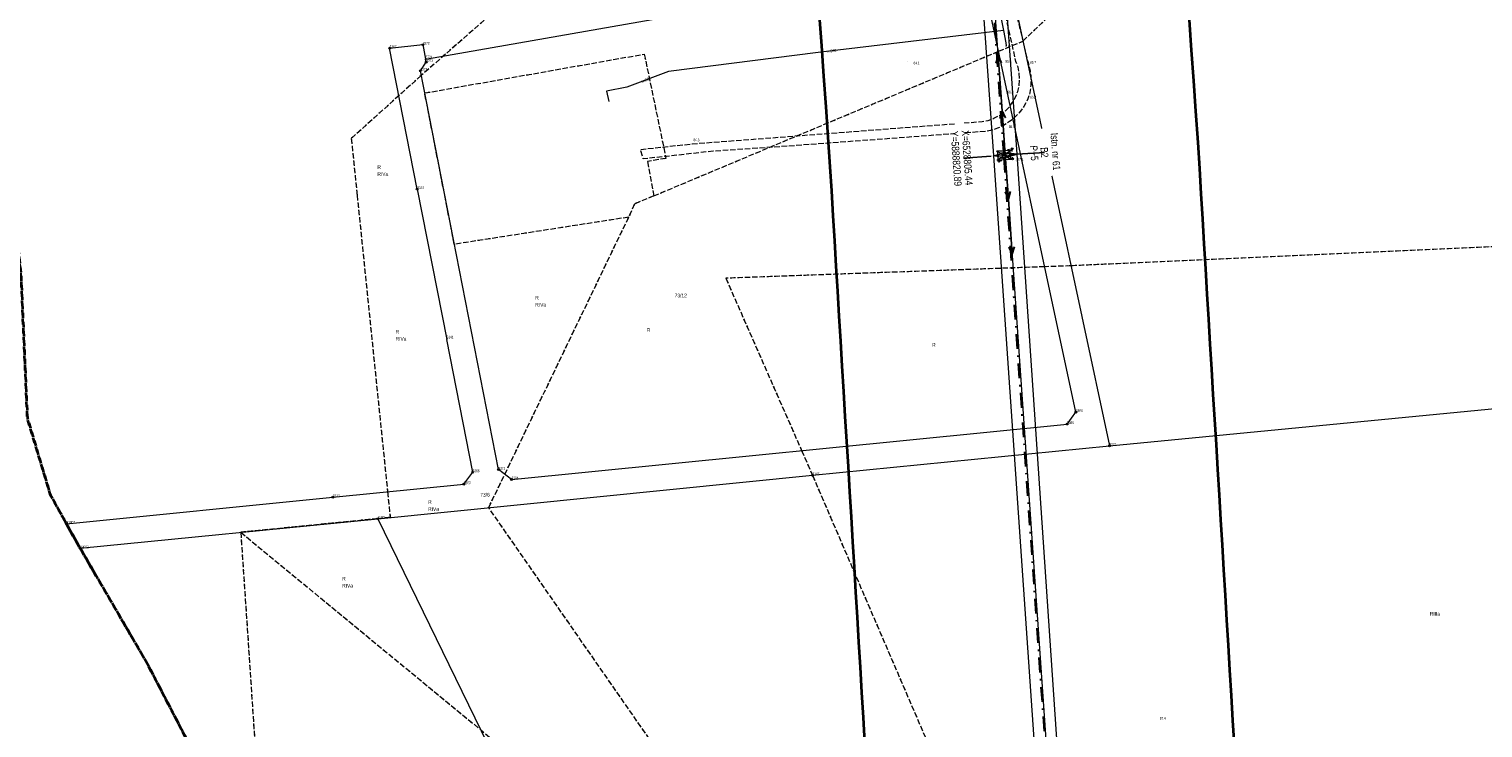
# Model space of a CAD drawing. Header units: metres. Extents: x 6524698 to 6533081, y 5883213 to 5896811.
# Tile 52 of 167: x 6528541 to 6528935, y 5888665 to 5888855. Entities that reach past the tile are written whole.
import ezdxf
from ezdxf.enums import TextEntityAlignment as Align

# ---------------------------------------------------------------- set-up
doc = ezdxf.new("R2010")
doc.units = ezdxf.units.M
doc.header["$MEASUREMENT"] = 0
for name, pattern in [('DASHDOT', [4, 2, -0.9, 0.2, -0.9]), ('mapa zasadnicza$0$1.5_0.5', [2, 1.5, -0.5]), ('mapa zasadnicza$0$1.5_1.0', [2.5, 1.5, -1]), ('mapa zasadnicza$0$219-500', [0]), ('mapa zasadnicza$0$egkk-500', [2, 1.5, -0.5]), ('mapa zasadnicza$0$egug-500', [1, 0.5, -0.5]), ('mapa zasadnicza$0$suep_wn_500', [0]), ('mapa zasadnicza$0$supp_500', [1, 0.5, -0.5])]:
    doc.linetypes.add(name, pattern=pattern)
doc.layers.get('0').update_dxf_attribs({"lineweight": 0})
doc.layers.add('@pomocnicza', color=3, linetype='Continuous', plot=False)
for name, color, linetype, lineweight in [('@Proj. słupy - blok', 1, 'Continuous', 15), ('@Proj. słupy - XY', 1, 'Continuous', 0), ('_trasa_kat_zalomu', 7, 'Continuous', 18), ('_trasa_os', 1, 'DASHDOT', 30), ('Sections span lengths and Marker Balls Plan', 7, 'Continuous', 0)]:
    doc.layers.add(name, color=color, linetype=linetype, lineweight=lineweight)
for name, color, linetype in [('@Proj. słupy - seria', 1, 'Continuous'), ('@Proj. słupy - wys.', 1, 'Continuous'), ('mapa zasadnicza$0$000 Inne (niezydentyfikowane)', 7, 'Continuous'), ('mapa zasadnicza$0$202-punkt graniczny', 7, 'Continuous'), ('mapa zasadnicza$0$202-punkt graniczny-Atr103', 7, 'Continuous'), ('mapa zasadnicza$0$203-punkt graniczny', 7, 'Continuous'), ('mapa zasadnicza$0$203-punkt graniczny-Atr103', 7, 'Continuous'), ('mapa zasadnicza$0$209-oznaczenie konturu klasyfikacyjnego', 7, 'Continuous'), ('mapa zasadnicza$0$210-oznaczenie konturu użytku gruntowego', 7, 'Continuous'), ('mapa zasadnicza$0$211-numer działki ewidencyjnej', 7, 'Continuous'), ('mapa zasadnicza$0$216-obręb ewidencyjny', 7, 'Continuous'), ('mapa zasadnicza$0$217-kontur klasyfikacyjny', 7, 'Continuous'), ('mapa zasadnicza$0$218-kontur użytku gruntowego', 7, 'Continuous'), ('mapa zasadnicza$0$219-działka ewidencyjna', 7, 'Continuous'), ('mapa zasadnicza$0$jezdnia', 7, 'Continuous'), ('mapa zasadnicza$0$pikieta naturalna', 7, 'Continuous'), ('mapa zasadnicza$0$pikieta naturalna-Atr2', 7, 'Continuous'), ('mapa zasadnicza$0$przewód elektroenergetyczny wysokiego napięcia', 7, 'Continuous'), ('mapa zasadnicza$0$przewód wodociągowy', 7, 'Continuous'), ('mapa zasadnicza$0$przewód wodociągowy-Atr1', 7, 'Continuous'), ('mapa zasadnicza$0$rzędna', 7, 'Continuous'), ('mapa zasadnicza$0$słup przewodów napowietrznych', 7, 'Continuous'), ('mapa zasadnicza$0$zasuwa lub zawór', 7, 'Continuous'), ('mapa zasadnicza$0$zasuwa lub zawór-Atr17', 7, 'Continuous')]:
    doc.layers.add(name, color=color, linetype=linetype)
doc.styles.add('mapa zasadnicza$0$STANDARD', font='Working1250', dxfattribs={"width": 0.75})
doc.styles.add('Opis', font='ARIALN.TTF')
doc.styles.add('Opis_slupy', font='ARIALN.TTF')
doc.dimstyles.new('Kat zalomu', dxfattribs={"dimtxt": 2.5, "dimasz": 5, "dimexe": 1.25, "dimexo": 0.625, "dimtad": 0, "dimtxsty": 'Opis_slupy', "dimcen": 2.5, "dimse1": 1, "dimse2": 1, "dimadec": 0, "dimazin": 0, "dimtfac": 1, "dimtmove": 0, "dimatfit": 3, "dimfxl": 1, "dimarcsym": 1})

# ---------------------------------------------------------------- blocks, each defined once
blk = doc.blocks.new('mapa zasadnicza$0$202')
at = {"color": 0, "linetype": 'Continuous', "lineweight": 0}
blk.add_circle((0, 0), 0.25, dxfattribs=at)
blk = doc.blocks.new('mapa zasadnicza$0$203')
at = {"linetype": 'Continuous', "lineweight": 0}
h = blk.add_hatch(color=0, dxfattribs=at)
edge = h.paths.add_edge_path()
edge.add_arc((0, 0), 0.045, 0, 360)
blk = doc.blocks.new('mapa zasadnicza$0$PW01')
at = {"linetype": 'Continuous', "lineweight": 13}
h = blk.add_hatch(color=0, dxfattribs=at)
edge = h.paths.add_edge_path()
edge.add_arc((0, 0), 0.045, 0, 360)
blk = doc.blocks.new('mapa zasadnicza$0$US25')
at = {"linetype": 'Continuous', "lineweight": 0}
h = blk.add_hatch(color=0, dxfattribs=at)
edge = h.paths.add_edge_path()
edge.add_arc((0, 0), 0.2, 0, 360)
blk = doc.blocks.new('mapa zasadnicza$0$SM05')
at = {"color": 0, "linetype": 'Continuous', "lineweight": 13}
blk.add_circle((0, 0), 0.25, dxfattribs=at)
blk = doc.blocks.new('mapa zasadnicza$0$SUEP3')
at = {"color": 0, "linetype": 'Continuous'}
for p, q in [((0, 0), (12.003, 0)), ((12.003, 0), (10.003, 0.75)), ((10.003, 0.75), (11.003, 0)), ((12.003, 0), (10.003, -0.75)), ((11.003, 0), (10.003, -0.75)), ((12.003, 0), (27.003, 0)), ((27.003, 0), (25.003, 0.75)), ((25.003, 0.75), (26.003, 0)), ((27.003, 0), (25.003, -0.75)), ((26.003, 0), (25.003, -0.75))]:
    blk.add_line(p, q, dxfattribs=at)
blk = doc.blocks.new('*U2341')
at = {"layer": '@Proj. słupy - blok', "color": 0}
for points in [[(-0.53, -0.61), (-2.79, -0.2), (-0.61, 0.53)], [(0, 0), (-2.79, -0.2)], [(-1.64, -1.3), (1.64, 1.3), (-1.8, 1.06), (1.8, -1.06)], [(0, 0), (2.79, 0.2), (3.59, 0.25)], [(2.79, 0.2), (0.61, -0.53), (0.53, 0.61), (2.79, 0.2)], [(3.59, 0.25), (0.53, 0.61), (0.61, -0.53), (3.59, 0.25)]]:
    blk.add_lwpolyline(points, dxfattribs=at)
for points in [[(1.64, 1.3), (-1.8, 1.06), (-1.64, -1.3), (1.8, -1.06)], [(0.61, -0.53), (0.53, 0.61), (-0.61, 0.53), (-0.53, -0.61)]]:
    blk.add_lwpolyline(points, close=True, dxfattribs=at)
for centre, radius in [((-1.8, 1.06), 0.15), ((1.64, 1.3), 0.15), ((2.79, 0.2), 0.05), ((3.59, 0.25), 0.05), ((-2.79, -0.2), 0.05), ((-1.64, -1.3), 0.15), ((1.8, -1.06), 0.15)]:
    blk.add_circle(centre, radius, dxfattribs=at)
at = {"layer": '@Proj. słupy - seria', "color": 0, "insert": (10.97, 0.77), "char_height": 2, "attachment_point": 5, "rotation": 274.0254, "style": 'Opis', "bg_fill": 3, "box_fill_scale": 2.5, "bg_fill_color": 256, "bg_fill_transparency": 0}
blk.add_mtext_dynamic_manual_height_columns('B2', width=7, gutter_width=12.5, heights=[2.21], dxfattribs=at)
at = {"layer": '@Proj. słupy - XY', "color": 0, "linetype": 'Continuous', "insert": (-11.47, -0.81), "char_height": 2.5, "attachment_point": 5, "rotation": 274.0254, "style": 'Opis', "bg_fill": 3, "box_fill_scale": 1, "bg_fill_color": 256, "bg_fill_transparency": 0}
blk.add_mtext_dynamic_manual_height_columns('\\P', width=19.7098, gutter_width=5.34, heights=[5.63], dxfattribs=at)
at = {"layer": '@pomocnicza'}
for p, q in [((10.97, 0.77), (3.49, 0.25)), ((-10.97, -0.77), (-3.49, -0.25))]:
    blk.add_line(p, q, dxfattribs=at)
at = {"layer": '@Proj. słupy - seria', "color": 0, "style": 'Opis'}
blk.add_attdef('STAN', text='', height=2, rotation=274.0254, dxfattribs=at).set_placement((13.97, 0.98), align=Align.MIDDLE_CENTER)
at = {"layer": '@Proj. słupy - wys.', "color": 0, "insert": (8.18, 0.58), "char_height": 2, "attachment_point": 5, "rotation": 274.0254, "style": 'Opis'}
blk.add_mtext_dynamic_manual_height_columns('P+5', width=5.2482, gutter_width=12.5, heights=[-2.03], dxfattribs=at)
at = {"layer": '@Proj. słupy - XY', "color": 0, "linetype": 'Continuous', "style": 'Opis'}
for tag, p in [('X', (-9.98, -0.7)), ('Y', (-12.97, -0.91))]:
    blk.add_attdef(tag, text='', height=2, rotation=274.0254, dxfattribs=at).set_placement(p, align=Align.MIDDLE_CENTER)
blk = doc.blocks.new('*D2408')
at = {"layer": '_trasa_kat_zalomu', "color": 0, "lineweight": -2}
for start, end in [(16.5926, 79.5081), (293.5654, 356.5695)]:
    blk.add_arc((6528824.24, 5888552.87), 19.81, start, end, dxfattribs=at)
at = {"layer": '_trasa_kat_zalomu', "color": 0}
for points in [[(6528827.89, 5888573.17), (6528827.8, 5888571.51), (6528822.85, 5888572.63)], [(6528831.92, 5888535.52), (6528832.39, 5888533.92), (6528827.36, 5888533.31)]]:
    blk.add_solid(points, dxfattribs=at)
at = {"layer": 'Defpoints', "color": 0}
for p in [(6528805.44, 5888820.89), (6528824.24, 5888552.87), (6528824.24, 5888552.87), (6528842.52, 5888545.25), (6528871.36, 5888257.41)]:
    blk.add_point(p, dxfattribs=at)
at = {"layer": '_trasa_kat_zalomu', "color": 0, "insert": (6528843.91, 5888555.14), "char_height": 2.5, "attachment_point": 5, "rotation": 276.581, "style": 'Opis_slupy'}
blk.add_mtext('175%%d', dxfattribs=at)

msp = doc.modelspace()

# ---------------------------------------------------------------- linework, layer by layer
at = {"layer": '_trasa_os', "linetype": 'DASHDOT', "ltscale": 2}
msp.add_lwpolyline([(6529644.25, 5886257.506), (6529433.531, 5886354.176), (6529239.51, 5886504.082), (6529019.862, 5886673.787), (6529068.099, 5886815.315), (6529070.952, 5887003.68), (6529033.32, 5887240.317), (6528980.372, 5887573.115), (6528926.767, 5887910.52), (6528871.358, 5888257.413), (6528824.236, 5888552.869), (6528805.439, 5888820.887), (6528782.648, 5889143.114), (6528759.048, 5889475.999)], dxfattribs=at)
at = {"layer": 'mapa zasadnicza$0$000 Inne (niezydentyfikowane)', "color": 7, "linetype": 'Continuous', "lineweight": 35, "flags": 128}
for points in [[(6528767.665, 5888661.51), (6528767.257, 5888668.316), (6528766.848, 5888675.122), (6528766.439, 5888681.928), (6528766.03, 5888688.733), (6528765.621, 5888695.539), (6528765.213, 5888702.345), (6528764.804, 5888709.151), (6528764.395, 5888715.956), (6528763.986, 5888722.762), (6528763.577, 5888729.568), (6528763.169, 5888736.374), (6528762.76, 5888743.179), (6528762.351, 5888749.985), (6528761.942, 5888756.791), (6528761.533, 5888763.597), (6528761.125, 5888770.402), (6528760.716, 5888777.208), (6528760.307, 5888784.014), (6528759.898, 5888790.82), (6528759.49, 5888797.626), (6528759.081, 5888804.431), (6528758.672, 5888811.237), (6528758.279, 5888817.773), (6528757.712, 5888825.765), (6528757.126, 5888834.028), (6528756.54, 5888842.29), (6528755.955, 5888850.552), (6528755.369, 5888858.814)], [(6528855.704, 5888857.626), (6528856.29, 5888849.364), (6528856.876, 5888841.102), (6528857.462, 5888832.84), (6528858.067, 5888824.308), (6528858.492, 5888817.233), (6528858.901, 5888810.427), (6528859.31, 5888803.621), (6528859.718, 5888796.816), (6528860.127, 5888790.01), (6528860.536, 5888783.204), (6528860.945, 5888776.398), (6528861.354, 5888769.593), (6528861.762, 5888762.787), (6528862.171, 5888755.981), (6528862.58, 5888749.175), (6528862.989, 5888742.37), (6528863.398, 5888735.564), (6528863.806, 5888728.758), (6528864.215, 5888721.952), (6528864.624, 5888715.147), (6528865.033, 5888708.341), (6528865.442, 5888701.535), (6528865.85, 5888694.729), (6528866.259, 5888687.924), (6528866.668, 5888681.118), (6528867.077, 5888674.312), (6528867.486, 5888667.506), (6528867.894, 5888660.701)]]:
    msp.add_lwpolyline(points, dxfattribs=at)
at = {"layer": 'mapa zasadnicza$0$216-obręb ewidencyjny', "color": 7, "linetype": 'mapa zasadnicza$0$1.5_1.0', "lineweight": 35, "flags": 128}
for points in [[(6528810.71, 5892032.32), (6528743.5, 5892026.91), (6528665.82, 5892020.2), (6528618.95, 5892016.86), (6528446.42, 5891995.98), (6528440.31, 5891996.73), (6528198.8, 5891907.55), (6528014.33, 5891830.31), (6527846.82, 5891746.29), (6527801.61, 5891598.79), (6527787.58, 5891553.86), (6527785.51, 5891547.1), (6527759.25, 5891463.12), (6527705.03, 5891299.34), (6527651.09, 5891150.82), (6527517.65, 5890758.02), (6527509.07, 5890729.27), (6527454.67, 5890547.02), (6527391.42, 5890349.92), (6527469.9, 5890380.85), (6527548.32, 5890411.76), (6527628.31, 5890449.47), (6527701.79, 5890487.35), (6527781.71, 5890531.45), (6527831.96, 5890559.17), (6527894.74, 5890596), (6527918.86, 5890538.44), (6527996.61, 5890364.36), (6528002.77, 5890340.12), (6528015.06, 5890276.2), (6528068.35, 5890122.94), (6528069.52, 5890117.74), (6528086.27, 5890073.01), (6528087.43, 5890069.91), (6528144.14, 5889918.51), (6528178.59, 5889821.74), (6528194.07, 5889776.62), (6528203.76, 5889751.35), (6528219.86, 5889705.13), (6528289.3, 5889557.06), (6528293.69, 5889548.36), (6528315.49, 5889501.75), (6528319.49, 5889494.06), (6528320.3, 5889498.78), (6528374.9, 5889392.75), (6528393.7, 5889357.37), (6528402.97, 5889333.92), (6528406.48, 5889321.22), (6528417.63, 5889287.69), (6528426.72, 5889250.74), (6528427.12, 5889249.1), (6528437.2, 5889208.11), (6528462.62, 5889141.48), (6528476.98, 5889088.52), (6528479.5, 5889060.26), (6528487.24, 5889042.5), (6528497.03, 5888999.3), (6528513.44, 5888948.22), (6528513.62, 5888944.51), (6528514.32, 5888935.53), (6528517.9, 5888889.57), (6528521.9, 5888874.59), (6528534.18, 5888828.64), (6528537.21, 5888800.87), (6528538.55, 5888788.67), (6528539.84, 5888759.55), (6528540.29, 5888749.47), (6528546.56, 5888728.63), (6528550.89, 5888720.89), (6528554.61, 5888714.22), (6528572.89, 5888682.85), (6528612.6, 5888606.5), (6528643.54, 5888542.38), (6528657.02, 5888506.94), (6528675.5, 5888460.67), (6528681.51, 5888445.9), (6528704.85, 5888377.17), (6528713.34, 5888354.12), (6528741.09, 5888278.42), (6528766.6, 5888207.14), (6528788.71, 5888147.82), (6528812.94, 5888083.84), (6528826.58, 5888045.33), (6528850.06, 5887982.04), (6528866.81, 5887934.63), (6528879.99, 5887896.72), (6528918.8, 5887790.89), (6528952.56, 5887701.57), (6529019.26, 5887707.89), (6529031.01, 5887709.01), (6529109.21, 5887715.92), (6529166.14, 5887721.78), (6529262.28, 5887731.31), (6529282.79, 5887731.14), (6529289.52, 5887663.25), (6529296.91, 5887588.72), (6529312.34, 5887533.26), (6529320.57, 5887503.67), (6529321.72, 5887480.33), (6529315.22, 5887418.55), (6529296.28, 5887374.9), (6529295.89, 5887348.38), (6529295.74, 5887344.56), (6529294.33, 5887253.59), (6529300.1, 5887247.3), (6529460.65, 5887265.28), (6529607.85, 5887282.19), (6529604.22, 5887244.37), (6529619.06, 5887245.53), (6529620.4, 5887245.61), (6529751.62, 5887253.65), (6529836.5, 5887258.86), (6529917.79, 5887263.83), (6530037.96, 5887271.18), (6530037.77, 5887311.55), (6530035.48, 5887465.82), (6530294.87, 5887497.94), (6530342.75, 5887503.87), (6530390.63, 5887509.81), (6530435.08, 5887515.31), (6530469.62, 5887519.59), (6530472.76, 5887520.14), (6530455.94, 5887633.47), (6530452.16, 5887659), (6530429.5, 5887800.32), (6530425.85, 5887820.62), (6530434.17, 5887821.11), (6530435.15, 5887821.09), (6530501.5, 5887826.49), (6530563.57, 5887831.54), (6530569.25, 5887832), (6530626.35, 5887836.71), (6530689.94, 5887841.95), (6530699.77, 5887842.77), (6530753.72, 5887845.97), (6530816.4, 5887849.69), (6530847.34, 5887851.53), (6530851.75, 5887851.79), (6530878, 5887853.36), (6530941.55, 5887857.17), (6531028.05, 5887862.36), (6531029.51, 5887862.54), (6531089.96, 5887870.11), (6531157.91, 5887878.61), (6531147.74, 5887927.21), (6531134.09, 5887992.44), (6531130.39, 5888022.23), (6531130.01, 5888024.33), (6531127.76, 5888039.49), (6531114.28, 5888108.63), (6531110.56, 5888127.5), (6531105.84, 5888172.24), (6531089.18, 5888214.66), (6531070.01, 5888263.46), (6531063.59, 5888283), (6531047.06, 5888328.03), (6531038.58, 5888352.41), (6531021.83, 5888400.87), (6531015.19, 5888413.6), (6531005.83, 5888460.28), (6531006, 5888467.6), (6531006.12, 5888486.87), (6531000.78, 5888546.56), (6530994.46, 5888582.13), (6530992.02, 5888587.87), (6530975.04, 5888631.61), (6530968.96, 5888647.12), (6530918.79, 5888737.7), (6530893.21, 5888788.19), (6530875.95, 5888835.79), (6530824.74, 5888967.12), (6530698.19, 5888957.37), (6530696.88, 5888957.26), (6530690.8, 5888956.75), (6530665.31, 5889016.21), (6530647.2, 5889058.57), (6530634.24, 5889085.41), (6530634.99, 5889106.79), (6530619.51, 5889109.25), (6530602.59, 5889110.21), (6530580.67, 5889109.48), (6530563.76, 5889105.91), (6530556.11, 5889102.91), (6530554.6, 5889108.92), (6530550.45, 5889111.73), (6530532.14, 5889151.93), (6530513.79, 5889192.45), (6530502.04, 5889258.4), (6530482.32, 5889287.2), (6530469.7, 5889327.04), (6530465.02, 5889440.31), (6530478.29, 5889507.42), (6530476.75, 5889539.74), (6530454.68, 5889579.85), (6530444.35, 5889666), (6530447.75, 5889689.9), (6530449.31, 5889721.21), (6530456.42, 5889744.94), (6530489.74, 5889803.92), (6530476.19, 5889829.67), (6530441.37, 5889895.14), (6530436.32, 5889900.67), (6530377.31, 5890013.31), (6530319.1, 5890126.26), (6530282.19, 5890186.6), (6530272.79, 5890201.79), (6530203.17, 5890307.87), (6530172.91, 5890358.56), (6530084.18, 5890524.8), (6530023.66, 5890630.14), (6529988.68, 5890702.02), (6529902.56, 5890854), (6529878.29, 5890895.67), (6529853.22, 5890939.23), (6529790.88, 5891059.39), (6529783.8, 5891073.31), (6529750.15, 5891126.7), (6529715.67, 5891191.31), (6529711.87, 5891220.22), (6529686.86, 5891413.55), (6529894.11, 5891526.79), (6529935.18, 5891550.85), (6529897.51, 5891589.82), (6529852.46, 5891637.21), (6529830.78, 5891658.8), (6529798.22, 5891693.91), (6529778.68, 5891710.68), (6529723.77, 5891769.55), (6529664.88, 5891829.87), (6529592.94, 5891899.3), (6529520.59, 5891969.98), (6529496.71, 5891996.9), (6529443.6, 5892048.07), (6529413.19, 5892074.88), (6529373, 5892116.29), (6529315.87, 5892175.4), (6529302.53, 5892163.8), (6529299.93, 5892161.54), (6529272.43, 5892137.61), (6529198.7, 5892096.25), (6529183.63, 5892087.79), (6529163.27, 5892079.55), (6529137.05, 5892069.83), (6529084.54, 5892065.08), (6528929.03, 5892047.18)], [(6528303.37, 5885049.22), (6528320.19, 5885039.62), (6528338.23, 5885024.79), (6528352.17, 5885015.38), (6528392.05, 5884988.47), (6528415.8, 5884972.26), (6528435.19, 5884960.38), (6528444.69, 5884948.19), (6528465.63, 5884932.94), (6528465.44, 5884918.9), (6528709.45, 5884735.5), (6528709.85, 5884736.99), (6528739.27, 5884853.86), (6528744.47, 5884874.5), (6528806.08, 5885120.41), (6528807.46, 5885125.4), (6528869.24, 5885370.86), (6528871.52, 5885379.23), (6528887.59, 5885437.6), (6528890.77, 5885449.17), (6528926, 5885568.38), (6528974.41, 5885749.69), (6529025.21, 5885958.42), (6529039.6, 5886018.39), (6529059.52, 5886107.69), (6529060.61, 5886112.57), (6529062.91, 5886122.9), (6529064.3, 5886127.7), (6529092.32, 5886224.97), (6529095.27, 5886236.71), (6529098.1, 5886248), (6529156.76, 5886481.66), (6529182.88, 5886586.19), (6529191.96, 5886615.74), (6529200.39, 5886660.86), (6529220.71, 5886727.34), (6529222.82, 5886733.43), (6529222.92, 5886790.76), (6529260.25, 5886952.44), (6529264.63, 5886976.51), (6529282.32, 5887033.97), (6529290.57, 5887057.23), (6529292.77, 5887095.61), (6529299.5, 5887116.54), (6529303.02, 5887126.11), (6529323.1, 5887204.71), (6529300.1, 5887247.3), (6529294.33, 5887253.59), (6529295.74, 5887344.56), (6529295.89, 5887348.38), (6529296.28, 5887374.9), (6529315.22, 5887418.55), (6529321.72, 5887480.33), (6529320.57, 5887503.67), (6529312.34, 5887533.26), (6529296.91, 5887588.72), (6529289.52, 5887663.25), (6529282.79, 5887731.14), (6529262.28, 5887731.31), (6529166.14, 5887721.78), (6529109.21, 5887715.92), (6529031.01, 5887709.01), (6529019.26, 5887707.89), (6528952.56, 5887701.57), (6528918.8, 5887790.89), (6528879.99, 5887896.72), (6528866.81, 5887934.63), (6528850.06, 5887982.04), (6528826.58, 5888045.33), (6528812.94, 5888083.84), (6528788.71, 5888147.82), (6528766.6, 5888207.14), (6528741.09, 5888278.42), (6528713.34, 5888354.12), (6528704.85, 5888377.17), (6528681.51, 5888445.9), (6528675.5, 5888460.67), (6528657.02, 5888506.94), (6528643.54, 5888542.38), (6528612.6, 5888606.5), (6528572.89, 5888682.85), (6528554.61, 5888714.22), (6528550.89, 5888720.89), (6528546.56, 5888728.63), (6528540.29, 5888749.47), (6528539.84, 5888759.55), (6528538.55, 5888788.67), (6528537.21, 5888800.87), (6528534.18, 5888828.64), (6528521.9, 5888874.59), (6528517.9, 5888889.57), (6528514.32, 5888935.53), (6528513.62, 5888944.51), (6528513.44, 5888948.22), (6528497.03, 5888999.3), (6528487.24, 5889042.5), (6528479.5, 5889060.26), (6528476.98, 5889088.52), (6528462.62, 5889141.48), (6528437.2, 5889208.11), (6528427.12, 5889249.1), (6528426.72, 5889250.74), (6528417.63, 5889287.69), (6528406.48, 5889321.22), (6528402.97, 5889333.92), (6528393.7, 5889357.37), (6528374.9, 5889392.75), (6528320.3, 5889498.78), (6528319.49, 5889494.06), (6528315.49, 5889501.75), (6528293.69, 5889548.36), (6528289.3, 5889557.06), (6528219.86, 5889705.13), (6528203.76, 5889751.35), (6528194.07, 5889776.62), (6528178.59, 5889821.74), (6528144.14, 5889918.51), (6528087.43, 5890069.91), (6528086.27, 5890073.01), (6528069.52, 5890117.74), (6528068.35, 5890122.94), (6528015.06, 5890276.2), (6528002.77, 5890340.12), (6527996.61, 5890364.36), (6527918.86, 5890538.44), (6527894.74, 5890596), (6527831.96, 5890559.17), (6527781.71, 5890531.45), (6527701.79, 5890487.35), (6527628.31, 5890449.47), (6527548.32, 5890411.76), (6527469.9, 5890380.85), (6527391.42, 5890349.92), (6527355.64, 5890331.57), (6527338.23, 5890321.73), (6527321.27, 5890314.22), (6527313.38, 5890308.14), (6527288.1, 5890288.63), (6527273.45, 5890274.12), (6527241.28, 5890253.87), (6527220.83, 5890245.22), (6527165.07, 5890215.69), (6527077.89, 5890166.68), (6527057.31, 5890152.25), (6527045.63, 5890148.55), (6527008.52, 5890134.26), (6526988.84, 5890116.67), (6526981, 5890111.26), (6526971.01, 5890104.38), (6526952.34, 5890094.44), (6526909.87, 5890084.83), (6526890.35, 5890080.91), (6526812.21, 5890083.05), (6526792.43, 5890086.11), (6526758.07, 5890090.77), (6526757.09, 5890094.4), (6526749.57, 5890095.95), (6526742.25, 5890097.45), (6526740.34, 5890097.85), (6526735.76, 5890098.07), (6526728.64, 5890098.03), (6526722.43, 5890098.71), (6526592.18, 5890129.32), (6526575.25, 5890133.06), (6526573.45, 5890132.21), (6526504.81, 5890011.82), (6526498.38, 5890001.32), (6526450.82, 5889923.75), (6526420.35, 5889876.56), (6526411.53, 5889862.91), (6526388.88, 5889824.55), (6526365.09, 5889786.81), (6526341.54, 5889745.42), (6526322.12, 5889709.53), (6526299.72, 5889678.46), (6526281.16, 5889635.52), (6526275.36, 5889608.56), (6526260.85, 5889553.37), (6526260.44, 5889544.19), (6526259.14, 5889502.93), (6526261.74, 5889493.66), (6526254.11, 5889462.89), (6526253.07, 5889459.21), (6526242.11, 5889436.4), (6526240.9, 5889433.4), (6526238.06, 5889420.56), (6526234.58, 5889404.82), (6526230.53, 5889381.66), (6526215.12, 5889335.06), (6526209.51, 5889327.34), (6526203.18, 5889319.69), (6526193.05, 5889307.44), (6526183.47, 5889295.83), (6526173.24, 5889283.42), (6526171.38, 5889271.95), (6526170.8, 5889268.87), (6526173.59, 5889236.65), (6526172.37, 5889219.4), (6526171.12, 5889203.31), (6526160.39, 5889165.34), (6526158.7, 5889157.93), (6526155.92, 5889148.67), (6526145.07, 5889104.25), (6526136.74, 5889068.22), (6526126.54, 5889028.53), (6526125.42, 5889024.1), (6526106.98, 5888945.09), (6526092.2, 5888875.3), (6526089.86, 5888864.25), (6526088.13, 5888856.09), (6526074.67, 5888792.55), (6526053.98, 5888724.15), (6526037.27, 5888680.97), (6526018.87, 5888602.55), (6526017.84, 5888598.66), (6526013.87, 5888581.88), (6526006.91, 5888552.43), (6525999.77, 5888522.16), (6525997.18, 5888508.24), (6525965.43, 5888376.64), (6525920.17, 5888195.14), (6525898.15, 5888106.3), (6525892.22, 5888082.37), (6525824.01, 5888097.35), (6525779.41, 5888107.91), (6525729.76, 5888119.66), (6525723.9, 5888092.12), (6525717.96, 5888069.83), (6525708.69, 5888031.16), (6525707.44, 5888026.27), (6525684.97, 5887955.81), (6525668.86, 5887926.95), (6525650.39, 5887893.86), (6525645.34, 5887877.02), (6525632.33, 5887838.12), (6525588.06, 5887736.62), (6525567.77, 5887689.8), (6525539.5, 5887624.6), (6525535.54, 5887615.4), (6525496.64, 5887526.28), (6525469.79, 5887459.76), (6525449.79, 5887410.24), (6525436.37, 5887377.16), (6525416.54, 5887328.38), (6525400.14, 5887287.76), (6525397.82, 5887282.31), (6525357.88, 5887181.79), (6525337.95, 5887136.46), (6525309.72, 5887065.72), (6525303.99, 5887048.86), (6525292.71, 5887015.66), (6525292.03, 5887013.68), (6525295.71, 5887012.48), (6525393.63, 5886982.02), (6525436.72, 5886969.99), (6525475.57, 5886959.15), (6525492.98, 5886956.11), (6525499.92, 5886954.9), (6525553.04, 5886947.63), (6525556.8, 5886947.12), (6525575.8, 5886944.52), (6525648.96, 5886935.05), (6525700.18, 5886920.83), (6525705.66, 5886920.35), (6525754.61, 5886916.46), (6525783.22, 5886917.37), (6525788.91, 5886917.98), (6525823.91, 5886921.7), (6525857.13, 5886925.05), (6525870.29, 5886926.28), (6525871.77, 5886926.42), (6525905.03, 5886929.56), (6525909.53, 5886929.92), (6525920.2, 5886930.77), (6525939.16, 5886932.29), (6525978.37, 5886930.74), (6525981.07, 5886930.63), (6525983.12, 5886930.48), (6526059, 5886924.97), (6526061.69, 5886925.15), (6526072.91, 5886925.89), (6526078.55, 5886926.27), (6526112.26, 5886928.5), (6526158.51, 5886931.36), (6526197.11, 5886930.97), (6526216.93, 5886924.75), (6526270.07, 5886913.54), (6526272.57, 5886913.01), (6526273.33, 5886912.82), (6526323.76, 5886899.95), (6526417.31, 5886870.61), (6526416.51, 5886867.45), (6526398.65, 5886797.95), (6526389.44, 5886747.58), (6526374.78, 5886704.65), (6526373.42, 5886699.3), (6526372.62, 5886696.15), (6526368.41, 5886679.56), (6526358.03, 5886638.68), (6526335.66, 5886547.46), (6526327.03, 5886512.25), (6526325.59, 5886506.38), (6526319.45, 5886481.31), (6526262.43, 5886255.1), (6526247.51, 5886197.09), (6526210.82, 5886129.19), (6526125.23, 5885954.64), (6526131.1, 5885941.89), (6526083.28, 5885856.13), (6526080.33, 5885850.83), (6526106.53, 5885828.9), (6526128.86, 5885807.19), (6526151.36, 5885785.32), (6526170.05, 5885764.86), (6526198.17, 5885734.09), (6526201, 5885729.87), (6526175.56, 5885692.72), (6526227.73, 5885641.53), (6526271.29, 5885598.78), (6526273, 5885597.09), (6526302.11, 5885568.53), (6526316.43, 5885554.47), (6526322.38, 5885548.63), (6526290.64, 5885486.19), (6526263.4, 5885432.62), (6526247.38, 5885401.19), (6526244.36, 5885395.27), (6526237.6, 5885382.01), (6526227.84, 5885362.86), (6526248.41, 5885344.13), (6526259.4, 5885334.11), (6526304.93, 5885298.77), (6526313.27, 5885292.3), (6526318.23, 5885288.46), (6526321.6, 5885285.83), (6526325.46, 5885282.83), (6526325.17, 5885281.22), (6526338.74, 5885260.21), (6526360.57, 5885232.43), (6526363.74, 5885228.38), (6526377.76, 5885210.54), (6526382.65, 5885204.32), (6526422.71, 5885162.76), (6526481.21, 5885090.92), (6526497.3, 5885066.7), (6526513.19, 5885047.89), (6526516.91, 5885049.29), (6526524.94, 5885052.3), (6526533.62, 5885042), (6526536.24, 5885038.9), (6526540.69, 5885033.62), (6526545.95, 5885027.38), (6526549.33, 5885023.37), (6526550.65, 5885027.15), (6526573.21, 5885076.62), (6526587.94, 5885108.93), (6526590.96, 5885115.55), (6526594.72, 5885123.8), (6526595.22, 5885124.89), (6526595.84, 5885126.22), (6526599.05, 5885133.28), (6526599.46, 5885134.19), (6526600.38, 5885136.19), (6526609.81, 5885156.89), (6526614.13, 5885166.32), (6526615.59, 5885170.96), (6526615.92, 5885173.06), (6526626.56, 5885204.78), (6526635.59, 5885225.49), (6526643.47, 5885243.6), (6526662.24, 5885286.52), (6526663.96, 5885290.45), (6526689.69, 5885347.86), (6526693.01, 5885355.29), (6526709.38, 5885391.8), (6526720.67, 5885416.98), (6526720.09, 5885430.57), (6526719.04, 5885455.52), (6526720.97, 5885465.66), (6526690.6, 5885542.54), (6526706, 5885557.89), (6526747.06, 5885585.88), (6526724.66, 5885597.94), (6526873.96, 5885657.74), (6526876.06, 5885655.62), (6526884.84, 5885650.75), (6526955.49, 5885630.53), (6526988.95, 5885673.38), (6527034.95, 5885662.24), (6527038.45, 5885661.39), (6527055.52, 5885657.39), (6527093.39, 5885649.85), (6527138.37, 5885639.19), (6527183.37, 5885628.52), (6527207.39, 5885622.46), (6527214.61, 5885620.77), (6527302.63, 5885600.17), (6527306.92, 5885598.88), (6527379.24, 5885579.7), (6527386.89, 5885577.68), (6527422.41, 5885568.61), (6527458.81, 5885559.31), (6527463.19, 5885558.23), (6527499.51, 5885549.27), (6527531.05, 5885541.49), (6527616.9, 5885520.3), (6527646.83, 5885512.66), (6527664.1, 5885508.41), (6527696.34, 5885502.3), (6527728.57, 5885496.19), (6527760.81, 5885490.08), (6527773.75, 5885487.95), (6527870.05, 5885472.17), (6527894.7, 5885468.91), (6527908.02, 5885468.31), (6527952.41, 5885466.32), (6527998.14, 5885462.8), (6528060.58, 5885458.01), (6528166.05, 5885444.7), (6528202.53, 5885448.02), (6528205.37, 5885425.22), (6528203.73, 5885274.14), (6528201.64, 5885179.56), (6528201.44, 5885172.38), (6528202.41, 5885123.66), (6528202.41, 5885120.11), (6528202.52, 5885118.87), (6528207.04, 5885116.2), (6528235.91, 5885098.61), (6528250.23, 5885084.2), (6528275.71, 5885072.67), (6528286.02, 5885062.42), (6528291.09, 5885053.61)]]:
    msp.add_lwpolyline(points, close=True, dxfattribs=at)
at = {"layer": 'mapa zasadnicza$0$217-kontur klasyfikacyjny', "color": 92, "linetype": 'mapa zasadnicza$0$egkk-500', "lineweight": 18, "flags": 128}
for points in [[(6528706.43, 5888894.39), (6528647.23, 5888842.53)], [(6528810.55, 5888851.84), (6528854.68, 5888893.89)], [(6528803.98, 5888849.09), (6528810.55, 5888851.84)], [(6528648.15, 5888837.77), (6528707.76, 5888848.32)], [(6528707.76, 5888848.32), (6528713.66, 5888820.03)], [(6528710.34, 5888809.85), (6528803.98, 5888849.09)], [(6528647.23, 5888842.53), (6528628.23, 5888825.42)], [(6528656.2, 5888796.71), (6528648.15, 5888837.77)], [(6528628.23, 5888825.42), (6528629.8, 5888810.07)], [(6528713.66, 5888820.03), (6528708.65, 5888819.15)], [(6528708.65, 5888819.15), (6528710.34, 5888809.85)], [(6528629.8, 5888810.07), (6528638.07, 5888729.56)], [(6528710.34, 5888809.85), (6528705.09, 5888807.65)], [(6528705.09, 5888807.65), (6528703.54, 5888804.07)], [(6528703.54, 5888804.07), (6528656.2, 5888796.71)], [(6528669.89, 5888734.29), (6528703.54, 5888804.07)], [(6528963.1, 5888797.16), (6528823.6, 5888790.86)], [(6528816.49, 5888790.61), (6528729.91, 5888787.5)], [(6528823.6, 5888790.86), (6528816.49, 5888790.61)], [(6528729.91, 5888787.5), (6528750.48, 5888740.76)], [(6528750.48, 5888740.76), (6528753.44, 5888734.02)], [(6528665.53, 5888725.26), (6528669.89, 5888734.29)], [(6528753.44, 5888734.02), (6528819.95, 5888579.64)], [(6528638.07, 5888729.56), (6528638.79, 5888722.6)], [(6528806.22, 5888522.83), (6528665.53, 5888725.26)], [(6528635.4, 5888722.26), (6528598.22, 5888718.56)], [(6528638.79, 5888722.6), (6528635.4, 5888722.26)], [(6528598.22, 5888718.56), (6528710.78, 5888625.95)], [(6528598.22, 5888718.56), (6528604.72, 5888621.65)]]:
    msp.add_lwpolyline(points, dxfattribs=at)
at = {"layer": 'mapa zasadnicza$0$218-kontur użytku gruntowego', "color": 3, "linetype": 'mapa zasadnicza$0$egug-500', "lineweight": 18, "flags": 128}
for points in [[(6528706.43, 5888894.39), (6528647.23, 5888842.53)], [(6528810.55, 5888851.84), (6528854.68, 5888893.89)], [(6528803.98, 5888849.09), (6528810.55, 5888851.84)], [(6528648.15, 5888837.77), (6528707.76, 5888848.32)], [(6528707.76, 5888848.32), (6528713.66, 5888820.03)], [(6528710.34, 5888809.85), (6528803.98, 5888849.09)], [(6528647.23, 5888842.53), (6528628.23, 5888825.42)], [(6528656.2, 5888796.71), (6528648.15, 5888837.77)], [(6528628.23, 5888825.42), (6528629.8, 5888810.07)], [(6528713.66, 5888820.03), (6528708.65, 5888819.15)], [(6528708.65, 5888819.15), (6528710.34, 5888809.85)], [(6528629.8, 5888810.07), (6528638.07, 5888729.56)], [(6528710.34, 5888809.85), (6528705.09, 5888807.65)], [(6528705.09, 5888807.65), (6528703.54, 5888804.07)], [(6528703.54, 5888804.07), (6528656.2, 5888796.71)], [(6528669.89, 5888734.29), (6528703.54, 5888804.07)], [(6528963.1, 5888797.16), (6528823.6, 5888790.86)], [(6528816.49, 5888790.61), (6528729.91, 5888787.5)], [(6528823.6, 5888790.86), (6528816.49, 5888790.61)], [(6528729.91, 5888787.5), (6528750.48, 5888740.76)], [(6528750.48, 5888740.76), (6528753.44, 5888734.02)], [(6528665.53, 5888725.26), (6528669.89, 5888734.29)], [(6528753.44, 5888734.02), (6528819.95, 5888579.64)], [(6528638.07, 5888729.56), (6528638.79, 5888722.6)], [(6528806.22, 5888522.83), (6528665.53, 5888725.26)], [(6528635.4, 5888722.26), (6528598.22, 5888718.56)], [(6528638.79, 5888722.6), (6528635.4, 5888722.26)], [(6528598.22, 5888718.56), (6528710.78, 5888625.95)], [(6528598.22, 5888718.56), (6528604.72, 5888621.65)]]:
    msp.add_lwpolyline(points, dxfattribs=at)
at = {"layer": 'mapa zasadnicza$0$219-działka ewidencyjna', "color": 7, "linetype": 'mapa zasadnicza$0$219-500', "lineweight": 18, "flags": 128}
for points in [[(6528796.48, 5888917.55), (6528834.04, 5888742.04)], [(6528824.93, 5888751.17), (6528800.06, 5888867.4)], [(6528648.4, 5888846.92), (6528709.9, 5888857.71)], [(6528638.64, 5888849.92), (6528647.62, 5888850.88)], [(6528646.13, 5888811.7), (6528638.64, 5888849.92)], [(6528647.62, 5888850.88), (6528648.4, 5888846.92)], [(6528646.97, 5888843.8), (6528648.56, 5888846.14)], [(6528648.56, 5888846.14), (6528648.4, 5888846.92)], [(6528668.17, 5888735.56), (6528646.97, 5888843.8)], [(6528646.13, 5888811.7), (6528654.12, 5888770.91)], [(6528661.18, 5888734.87), (6528654.12, 5888770.91)], [(6528834.04, 5888742.04), (6529042.53, 5888762.19)], [(6528822.57, 5888747.94), (6528824.93, 5888751.17)], [(6528671.74, 5888732.91), (6528822.57, 5888747.94)], [(6528753.44, 5888734.02), (6528834.04, 5888742.04)], [(6528658.77, 5888731.62), (6528661.18, 5888734.87)], [(6528671.74, 5888732.91), (6528668.17, 5888735.56)], [(6528623.22, 5888728.08), (6528658.77, 5888731.62)], [(6528635.4, 5888722.26), (6528753.44, 5888734.02)], [(6528550.89, 5888720.89), (6528623.22, 5888728.08)], [(6528554.61, 5888714.22), (6528550.89, 5888720.89)], [(6528554.61, 5888714.22), (6528635.4, 5888722.26)], [(6528635.4, 5888722.26), (6528679.31, 5888632.22)]]:
    msp.add_lwpolyline(points, dxfattribs=at)
at = {"layer": 'mapa zasadnicza$0$jezdnia', "color": 7, "linetype": 'mapa zasadnicza$0$1.5_0.5', "lineweight": 18, "flags": 128}
msp.add_lwpolyline([(6528804.79, 5888875.98), (6528811.86, 5888846.3), (6528812.07, 5888845.68), (6528812.24, 5888845.03), (6528812.39, 5888844.39), (6528812.52, 5888843.75), (6528812.61, 5888843.1), (6528812.68, 5888842.45), (6528812.72, 5888841.79), (6528812.74, 5888841.13), (6528812.73, 5888840.47), (6528812.69, 5888839.81), (6528812.63, 5888839.16), (6528812.55, 5888838.5), (6528812.43, 5888837.85), (6528812.29, 5888837.21), (6528811.87, 5888836.15), (6528811.38, 5888835.12), (6528810.81, 5888834.13), (6528810.17, 5888833.19), (6528809.46, 5888832.3), (6528808.68, 5888831.47), (6528807.84, 5888830.7), (6528806.94, 5888829.99), (6528805.99, 5888829.36), (6528805, 5888828.8), (6528803.96, 5888828.32), (6528802.9, 5888827.92), (6528801.8, 5888827.6), (6528800.69, 5888827.36), (6528769.1, 5888824.99), (6528742.72, 5888823.04), (6528726.44, 5888821.97), (6528707.46, 5888819.86), (6528706.72, 5888822.45), (6528720.76, 5888823.96), (6528799.49, 5888830.01), (6528801.12, 5888830.34), (6528802.7, 5888830.9), (6528804.18, 5888831.68), (6528805.52, 5888832.66), (6528806.73, 5888833.83), (6528807.75, 5888835.15), (6528808.9, 5888837.4), (6528809.17, 5888838.17), (6528809.54, 5888839.8), (6528809.68, 5888841.47), (6528809.58, 5888843.13), (6528809.24, 5888844.77), (6528808.67, 5888846.34), (6528801.67, 5888877.58), (6528794.88, 5888908.86), (6528794.43, 5888910.52), (6528794.2, 5888912.23), (6528794.2, 5888913.95), (6528794.43, 5888915.66), (6528794.87, 5888917.33), (6528795.53, 5888918.92), (6528796.39, 5888920.41), (6528797.45, 5888921.76), (6528798.67, 5888922.97), (6528800.04, 5888924.01), (6528801.54, 5888924.86), (6528803.13, 5888925.51), (6528804.8, 5888925.94), (6528806.51, 5888926.15), (6528895.88, 5888944.15), (6528961.97, 5888958.4), (6529032.76, 5888973.19), (6529083.13, 5888982.84), (6529105.79, 5888987.35), (6529136.18, 5888993.28), (6529202.52, 5889007.22), (6529230.51, 5889011.99), (6529247.64, 5889015.76), (6529256.88, 5889019.31), (6529257.91, 5889016.2), (6529247.03, 5889012.64), (6529228.99, 5889008.96), (6529202.02, 5889003.62), (6529154.53, 5888994.1), (6529137.23, 5888990.67), (6529083.64, 5888979.95), (6529027.27, 5888969.14), (6528962.65, 5888955.68), (6528896.1, 5888941.29), (6528859.03, 5888933.76), (6528807.37, 5888923.39), (6528805.93, 5888923.12), (6528804.53, 5888922.67), (6528803.22, 5888922.04), (6528801.98, 5888921.24), (6528800.87, 5888920.28), (6528799.9, 5888919.19), (6528799.07, 5888917.98), (6528798.41, 5888916.67), (6528797.92, 5888915.28), (6528797.62, 5888913.85), (6528797.52, 5888912.39), (6528797.6, 5888910.93), (6528797.88, 5888909.48)], close=True, dxfattribs=at)
at = {"layer": 'mapa zasadnicza$0$przewód elektroenergetyczny wysokiego napięcia', "color": 1, "linetype": 'mapa zasadnicza$0$suep_wn_500', "lineweight": 18, "flags": 128}
for points in [[(6528782.35, 5889143.01), (6528805.78, 5888820.95)], [(6528805.78, 5888820.95), (6528824.38, 5888553.06)]]:
    msp.add_lwpolyline(points, dxfattribs=at)
at = {"layer": 'mapa zasadnicza$0$przewód wodociągowy', "color": 5, "linetype": 'Continuous', "lineweight": 18, "flags": 128}
for points in [[(6529184.96, 5888993.75), (6529137.74, 5888983.53), (6529119.11, 5888979.67), (6529111.7, 5888979.67), (6529103.88, 5888979.3), (6529055.04, 5888969.39), (6529015.51, 5888961.35), (6528969.47, 5888952.22), (6528959.6, 5888950.24), (6528941.7, 5888946.27), (6528928.94, 5888943.48), (6528909.31, 5888939.21), (6528899.28, 5888937.3), (6528845.95, 5888926.7), (6528811.74, 5888920.13), (6528802.54, 5888918.36), (6528793.06, 5888915.61), (6528799.18, 5888885.16), (6528803.79, 5888862.45), (6528805.29, 5888854.72), (6528805.96, 5888851.42), (6528805.98, 5888850.52)], [(6528805.29, 5888854.72), (6528754.94, 5888848.74), (6528714.33, 5888843.64), (6528703.04, 5888839.34), (6528697.55, 5888838.3), (6528698.15, 5888835.45)]]:
    msp.add_lwpolyline(points, dxfattribs=at)
at = {"layer": 'mapa zasadnicza$0$słup przewodów napowietrznych', "color": 7, "linetype": 'mapa zasadnicza$0$supp_500', "lineweight": 18, "flags": 128}
for points in [[(6528807.76, 5888819.89), (6528804.07, 5888819.26), (6528803.8, 5888821.84), (6528807.65, 5888822.64)], [(6528807.76, 5888819.89), (6528803.8, 5888821.84)], [(6528804.07, 5888819.26), (6528807.65, 5888822.64)], [(6528807.76, 5888819.89), (6528807.65, 5888822.64)]]:
    msp.add_lwpolyline(points, dxfattribs=at)

# ---------------------------------------------------------------- block references
at = {"layer": 'mapa zasadnicza$0$202-punkt graniczny', "color": 7, "linetype": 'Continuous', "lineweight": 18}
for p in [(6528638.64, 5888849.92), (6528647.62, 5888850.88), (6528648.56, 5888846.14), (6528646.97, 5888843.8), (6528646.13, 5888811.7), (6528824.93, 5888751.17), (6528822.57, 5888747.94), (6528834.04, 5888742.04), (6528661.18, 5888734.87), (6528668.17, 5888735.56), (6528658.77, 5888731.62), (6528671.74, 5888732.91), (6528753.44, 5888734.02), (6528623.22, 5888728.08), (6528550.89, 5888720.89), (6528635.4, 5888722.26), (6528554.61, 5888714.22)]:
    msp.add_blockref('mapa zasadnicza$0$202', p, dxfattribs=at)
at = {"layer": 'mapa zasadnicza$0$203-punkt graniczny', "color": 7, "linetype": 'Continuous', "lineweight": 18}
for p in [(6528648.4, 5888846.92), (6528654.12, 5888770.91)]:
    msp.add_blockref('mapa zasadnicza$0$203', p, dxfattribs=at)
at = {"layer": 'mapa zasadnicza$0$pikieta naturalna', "color": 7, "linetype": 'Continuous', "lineweight": 13}
for p in [(6528779.21, 5888846.19), (6528808.67, 5888846.34), (6528811.86, 5888846.3), (6528808.9, 5888837.4), (6528812.29, 5888837.21), (6528805.97, 5888829.35), (6528720.76, 5888823.96), (6528808.52, 5888819.47), (6528846.62, 5888668.35)]:
    msp.add_blockref('mapa zasadnicza$0$PW01', p, dxfattribs=at)
at = {"layer": 'mapa zasadnicza$0$przewód elektroenergetyczny wysokiego napięcia', "color": 1, "linetype": 'Continuous', "lineweight": 18}
for rotation in [94.161, 273.972]:
    msp.add_blockref('mapa zasadnicza$0$SUEP3', (6528805.78, 5888820.95), dxfattribs=dict(at, rotation=rotation))
at = {"layer": 'mapa zasadnicza$0$rzędna', "color": 5, "linetype": 'Continuous', "lineweight": 18}
msp.add_blockref('mapa zasadnicza$0$PW01', (6528805.29, 5888854.72), dxfattribs=at)
at = {"layer": 'mapa zasadnicza$0$słup przewodów napowietrznych', "color": 7, "linetype": 'Continuous', "lineweight": 18}
for p in [(6528803.8, 5888821.84), (6528807.65, 5888822.64), (6528804.07, 5888819.26), (6528807.76, 5888819.89)]:
    msp.add_blockref('mapa zasadnicza$0$SM05', p, dxfattribs=at)
at = {"layer": 'mapa zasadnicza$0$zasuwa lub zawór', "color": 5, "linetype": 'Continuous', "lineweight": 18}
for p, rotation in [((6528805.29, 5888854.72), 281.795), ((6528805.96, 5888851.42), 282.344), ((6528805.98, 5888850.52), 271.909)]:
    msp.add_blockref('mapa zasadnicza$0$US25', p, dxfattribs=dict(at, rotation=rotation))

# ---------------------------------------------------------------- texts
at = {"layer": 'mapa zasadnicza$0$202-punkt graniczny-Atr103', "color": 7, "style": 'mapa zasadnicza$0$STANDARD', "width": 0.667}
for s, p in [('3367', (6528638.64, 5888849.92)), ('3370', (6528647.62, 5888850.88)), ('3373', (6528648.56, 5888846.14)), ('3372', (6528646.97, 5888843.8)), ('3357', (6528646.13, 5888811.7)), ('3368', (6528824.93, 5888751.17)), ('3365', (6528822.57, 5888747.94)), ('3227', (6528834.04, 5888742.04)), ('3366', (6528661.18, 5888734.87)), ('3371', (6528668.17, 5888735.56)), ('3107', (6528753.44, 5888734.02)), ('3363', (6528658.77, 5888731.62)), ('3364', (6528671.74, 5888732.91)), ('3213', (6528623.22, 5888728.08)), ('3103', (6528635.4, 5888722.26)), ('31907', (6528550.89, 5888720.89)), ('14052', (6528554.61, 5888714.22))]:
    msp.add_text(s, height=0.75, dxfattribs=at).set_placement(p)
at = {"layer": 'mapa zasadnicza$0$203-punkt graniczny-Atr103', "color": 7, "style": 'mapa zasadnicza$0$STANDARD', "width": 0.667}
for s, p in [('5724', (6528648.4, 5888846.92)), ('5141', (6528654.12, 5888770.91))]:
    msp.add_text(s, height=0.75, dxfattribs=at).set_placement(p, align=Align.BOTTOM_LEFT)
at = {"layer": 'mapa zasadnicza$0$209-oznaczenie konturu klasyfikacyjnego', "color": 3, "linetype": 'Continuous', "lineweight": 18, "style": 'mapa zasadnicza$0$STANDARD', "width": 0.79}
for s, p in [('RIVa', (6528635.31, 5888816.28)), ('RIVa', (6528678.18, 5888780.8)), ('RIVa', (6528640.26, 5888771.56)), ('RIVa', (6528649.09, 5888725.38)), ('RIVa', (6528625.74, 5888704.57)), ('RIIIa', (6528921.02, 5888696.94))]:
    msp.add_text(s, height=1, dxfattribs=at).set_placement(p, align=Align.TOP_LEFT)
at = {"layer": 'mapa zasadnicza$0$210-oznaczenie konturu użytku gruntowego', "color": 3, "linetype": 'Continuous', "lineweight": 18, "style": 'mapa zasadnicza$0$STANDARD', "width": 0.79}
for p in [(6528635.31, 5888817.18), (6528678.18, 5888781.7), (6528640.26, 5888772.46), (6528708.47, 5888772.96), (6528785.93, 5888768.9), (6528649.09, 5888726.28), (6528625.74, 5888705.47)]:
    msp.add_text('R', height=1, dxfattribs=at).set_placement(p)
at = {"layer": 'mapa zasadnicza$0$211-numer działki ewidencyjnej', "color": 7, "linetype": 'Continuous', "lineweight": 18, "style": 'mapa zasadnicza$0$STANDARD', "width": 0.79}
for s, p in [('73/12', (6528716.02, 5888783.31)), ('73/6', (6528663.25, 5888729.26))]:
    msp.add_text(s, height=1, dxfattribs=at).set_placement(p, align=Align.TOP_LEFT)
at = {"layer": 'mapa zasadnicza$0$pikieta naturalna-Atr2', "color": 7, "style": 'mapa zasadnicza$0$STANDARD', "width": 0.667}
for s, p in [('84.1', (6528780.88, 5888845.54)), ('85.6', (6528805.81, 5888845.97)), ('85.7', (6528812.49, 5888845.71)), ('86.0', (6528806.35, 5888837.61)), ('86.2', (6528812.57, 5888836.25)), ('86.5', (6528806.73, 5888828.26)), ('84.8', (6528721.11, 5888824.67)), ('87.1', (6528809.07, 5888819.41)), ('87.4', (6528847.71, 5888667.71))]:
    msp.add_text(s, height=0.75, dxfattribs=at).set_placement(p)
at = {"layer": 'mapa zasadnicza$0$przewód wodociągowy-Atr1', "color": 5, "style": 'mapa zasadnicza$0$STANDARD', "width": 0.667}
for rotation, p in [(7.57, (6528757.31, 5888849.03)), (21.661, (6528707.02, 5888840.86))]:
    msp.add_text('woD32', height=0.75, rotation=rotation, dxfattribs=at).set_placement(p, align=Align.MIDDLE_LEFT)
at = {"layer": 'mapa zasadnicza$0$zasuwa lub zawór-Atr17', "color": 5, "style": 'mapa zasadnicza$0$STANDARD', "width": 0.667}
for p in [(6528806.6, 5888850.12), (6528806.65, 5888851.65)]:
    msp.add_text('w', height=0.75, dxfattribs=at).set_placement(p)

# ---------------------------------------------------------------- next in the draw order: block references
msp.add_blockref('*U2341', (6528805.439, 5888820.887)).add_auto_attribs({'STAN': 'Istn. nr 61', 'Y': 'Y=5888820.89', 'X': 'X=6528805.44'})

# ---------------------------------------------------------------- next in the draw order: linework, layer by layer
at = {"layer": 'Sections span lengths and Marker Balls Plan', "color": 1, "flags": 128}
for points in [[(6529643, 5886254.779), (6529431.358, 5886350.582), (6529237.798, 5886501.866), (6529015.745, 5886672.549), (6529065.143, 5886815.828), (6529068.458, 5887003.501), (6529030.555, 5887239.878), (6528977.607, 5887572.675), (6528924.002, 5887910.08), (6528868.593, 5888256.972), (6528821.256, 5888552.527), (6528802.646, 5888820.69), (6528779.855, 5889142.917), (6528756.255, 5889475.801)], [(6529645.501, 5886260.233), (6529435.239, 5886356.999), (6529241.711, 5886506.931), (6529021.682, 5886674.335), (6529071.055, 5886814.802), (6529075.939, 5887004.036), (6529036.876, 5887240.883), (6528983.927, 5887573.681), (6528930.322, 5887911.086), (6528874.913, 5888257.98), (6528827.216, 5888553.211), (6528809.03, 5888821.14), (6528786.24, 5889143.367), (6528762.639, 5889476.253)]]:
    msp.add_lwpolyline(points, dxfattribs=at)

# ---------------------------------------------------------------- next in the draw order: dimensions: what is measured, and where the dimension line sits
at = {"layer": '_trasa_kat_zalomu'}
dim = msp.add_angular_dim_2l(base=(6528842.517, 5888545.251), line1=((6528871.358, 5888257.413), (6528824.236, 5888552.869)), line2=((6528824.236, 5888552.869), (6528805.439, 5888820.887)), dimstyle='Kat zalomu', dxfattribs=at)
dim.commit()
dim.dimension.update_dxf_attribs({"geometry": '*D2408', "text_midpoint": (6528843.911, 5888555.139), "dimtype": 162})

doc.saveas('drawing.dxf')
